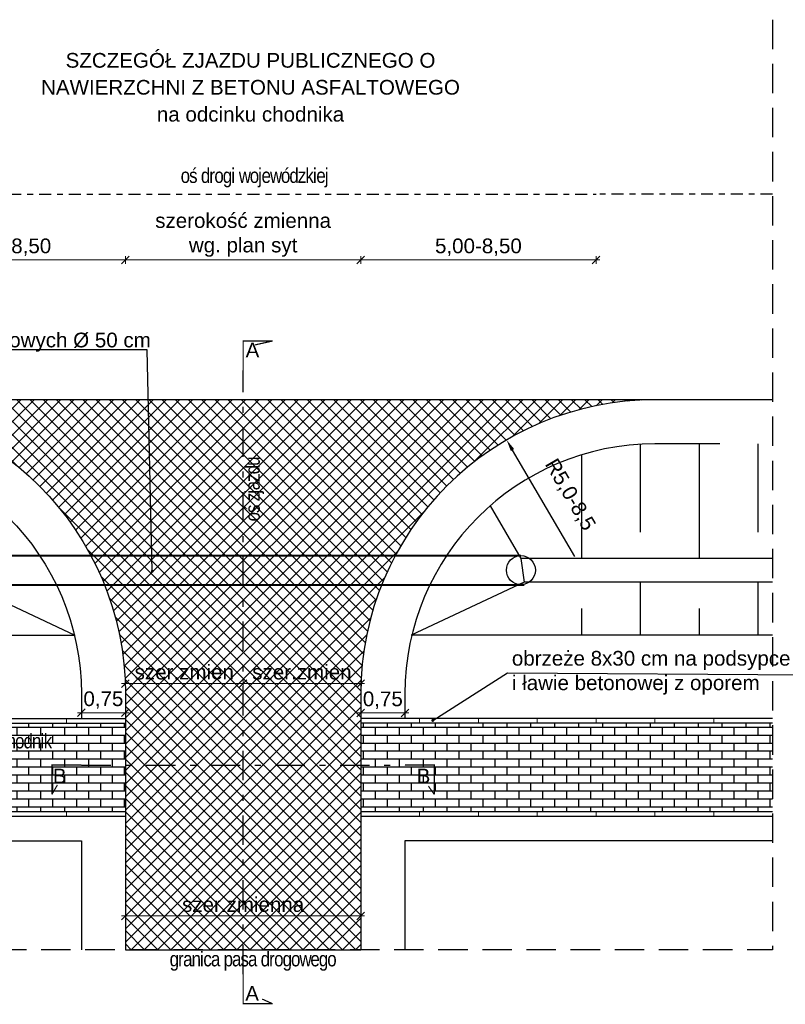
# Model space of a CAD drawing. Header units: metres. Extents: x -854 to 2789, y -128 to 3826.
# Tile 17 of 21: x 393 to 406, y 42 to 59. Entities that reach past the tile are written whole.
import ezdxf

# ---------------------------------------------------------------- set-up
doc = ezdxf.new("R2010")
doc.units = ezdxf.units.M
for name, pattern in [('CIĄGŁA', [0]), ('DASHDOT', [1, 0.5, -0.25, 0, -0.25]), ('DASHDOTX2', [50.8, 25.4, -12.7, 0, -12.7]), ('DASHED', [0.75, 0.5, -0.25]), ('HIDDEN', [0.375, 0.25, -0.125])]:
    doc.linetypes.add(name, pattern=pattern)
for name, color, linetype, lineweight in [('A opisy', 7, 'CIĄGŁA', 13), ('D_3_OPIS', 7, 'Continuous', 0), ('D_3_WYMIAROWANIE', 7, 'Continuous', 0), ('opis warstw', 7, 'Continuous', 0), ('T.M.wymiary', 7, 'Continuous', 0)]:
    doc.layers.add(name, color=color, linetype=linetype, lineweight=lineweight)
doc.styles.add('opisy', font='arial.ttf', dxfattribs={"height": 0.175})
doc.styles.add('Style-Arial', font='arial.ttf')
doc.styles.add('wym 1do50', font='arial.ttf', dxfattribs={"height": 0.175})
doc.styles.add('WYMIARY', font='geniso.shx', dxfattribs={"width": 0.8})
doc.dimstyles.new('Podstawowy_0_5', dxfattribs={"dimtxt": 0.1, "dimasz": 0.05, "dimexe": 0.1, "dimexo": 0.25, "dimgap": 0.1, "dimtad": 1, "dimzin": 0, "dimdsep": 46, "dimtxsty": 'WYMIARY', "dimblk": 'ARCHTICK', "dimcen": 0.09, "dimclrt": 2, "dimadec": 0, "dimazin": 0, "dimtfac": 1, "dimtofl": 0, "dimtmove": 0, "dimatfit": 3, "dimldrblk": 'ARCHTICK', "dimfxl": 0.7, "dimfxlon": 1, "dimtolj": 1, "dimtzin": 0, "dimarcsym": 0})
doc.dimstyles.new('wym_500', dxfattribs={"dimtxt": 1.5, "dimasz": 1.5, "dimexe": 0.5, "dimexo": 1, "dimgap": 0.5, "dimtad": 1, "dimrnd": 0.01, "dimzin": 1, "dimtxsty": 'Style-Arial', "dimblk": 'OBLIQUE', "dimcen": 1.5, "dimadec": 0, "dimazin": 0, "dimtfac": 1, "dimtmove": 1, "dimatfit": 3, "dimfxl": 1, "dimarcsym": 0})
doc.dimstyles.new('Wymiar_1 50', dxfattribs={"dimtxt": 0.175, "dimasz": 0.013125, "dimexe": 0.0175, "dimexo": 2.275, "dimgap": 0.065625, "dimtad": 1, "dimzin": 0, "dimtxsty": 'wym 1do50', "dimblk": 'znacznik wymiaru', "dimcen": 0.3, "dimse1": 1, "dimse2": 1, "dimadec": 0, "dimazin": 0, "dimtfac": 1, "dimtmove": 1, "dimatfit": 2, "dimfxl": 1, "dimtzin": 0, "dimlwd": -1, "dimlwe": 0, "dimarcsym": 0})

# ---------------------------------------------------------------- blocks, each defined once
blk = doc.blocks.new('znacznik wymiaru')
at = {"color": 7}
for p, q in [((-5, -5), (5, 5)), ((-5, 0), (0, 0)), ((0, 5), (0, -5)), ((5, 0), (0, 0))]:
    blk.add_line(p, q, dxfattribs=at)
blk = doc.blocks.new('*D145')
at = {"layer": 'D_3_WYMIAROWANIE', "color": 0, "linetype": 'Continuous', "transparency": 16777216}
blk.add_line((408.5316193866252, 52.33085841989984), (408.5316193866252, 46.85710841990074), dxfattribs=at)
at = {"layer": 'Defpoints', "color": 0, "linetype": 'Continuous', "transparency": 16777216}
for p in [(405.401248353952, 52.34398341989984), (405.401248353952, 46.84398341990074), (408.5316193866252, 46.84398341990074)]:
    blk.add_point(p, dxfattribs=at)
at = {"layer": 'D_3_WYMIAROWANIE', "color": 0, "linetype": 'Continuous', "transparency": 16777216, "xscale": 0.013125, "yscale": 0.013125, "zscale": 0.013125}
for p, rotation in [((408.5316193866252, 52.34398341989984), 90), ((408.5316193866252, 46.84398341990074), 270)]:
    blk.add_blockref('znacznik wymiaru', p, dxfattribs=dict(at, rotation=rotation))
at = {"layer": 'D_3_WYMIAROWANIE', "color": 0, "linetype": 'Continuous', "transparency": 16777216, "insert": (408.3389481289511, 49.59398341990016), "char_height": 0.175, "attachment_point": 5, "rotation": 90, "style": 'wym 1do50'}
blk.add_mtext('{\\H1.42857x;szer.zmienna}', dxfattribs=at)
blk = doc.blocks.new('*D146')
at = {"layer": 'D_3_WYMIAROWANIE', "color": 0, "linetype": 'Continuous', "transparency": 16777216}
blk.add_line((394.3881233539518, 54.72287654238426), (390.4143733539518, 54.72287654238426), dxfattribs=at)
at = {"layer": 'Defpoints', "color": 0, "linetype": 'Continuous', "transparency": 16777216}
for p in [(390.4012483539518, 54.72287654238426), (390.4012483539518, 52.34398341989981), (394.4012483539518, 48.34398341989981)]:
    blk.add_point(p, dxfattribs=at)
at = {"layer": 'D_3_WYMIAROWANIE', "color": 0, "linetype": 'Continuous', "transparency": 16777216, "xscale": 0.013125, "yscale": 0.013125, "zscale": 0.013125, "rotation": 180}
blk.add_blockref('znacznik wymiaru', (390.4012483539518, 54.72287654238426), dxfattribs=at)
at = {"layer": 'D_3_WYMIAROWANIE', "color": 0, "linetype": 'Continuous', "transparency": 16777216, "xscale": 0.013125, "yscale": 0.013125, "zscale": 0.013125}
blk.add_blockref('znacznik wymiaru', (394.4012483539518, 54.72287654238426), dxfattribs=at)
at = {"layer": 'D_3_WYMIAROWANIE', "color": 0, "linetype": 'Continuous', "transparency": 16777216, "insert": (392.4012483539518, 54.93874013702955), "char_height": 0.175, "attachment_point": 5, "style": 'wym 1do50'}
blk.add_mtext('{\\H1.42857x;5,00-8,50}', dxfattribs=at)
blk = doc.blocks.new('*D147')
at = {"layer": 'D_3_WYMIAROWANIE', "color": 0, "linetype": 'Continuous', "transparency": 16777216}
blk.add_line((398.4143733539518, 54.72287654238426), (402.3881233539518, 54.72287654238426), dxfattribs=at)
at = {"layer": 'Defpoints', "color": 0, "linetype": 'Continuous', "transparency": 16777216}
for p in [(402.4012483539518, 54.72287654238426), (402.4012483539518, 52.34398341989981), (398.4012483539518, 48.34398341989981)]:
    blk.add_point(p, dxfattribs=at)
at = {"layer": 'D_3_WYMIAROWANIE', "color": 0, "linetype": 'Continuous', "transparency": 16777216, "xscale": 0.013125, "yscale": 0.013125, "zscale": 0.013125, "rotation": 180}
blk.add_blockref('znacznik wymiaru', (398.4012483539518, 54.72287654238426), dxfattribs=at)
at = {"layer": 'D_3_WYMIAROWANIE', "color": 0, "linetype": 'Continuous', "transparency": 16777216, "xscale": 0.013125, "yscale": 0.013125, "zscale": 0.013125}
blk.add_blockref('znacznik wymiaru', (402.4012483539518, 54.72287654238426), dxfattribs=at)
at = {"layer": 'D_3_WYMIAROWANIE', "color": 0, "linetype": 'Continuous', "transparency": 16777216, "insert": (400.4012483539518, 54.93874013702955), "char_height": 0.175, "attachment_point": 5, "style": 'wym 1do50'}
blk.add_mtext('{\\H1.42857x;5,00-8,50}', dxfattribs=at)
blk = doc.blocks.new('*D148')
at = {"layer": 'D_3_WYMIAROWANIE', "color": 0, "linetype": 'Continuous', "transparency": 16777216}
blk.add_line((394.4143733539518, 54.72287654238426), (398.3881233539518, 54.72287654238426), dxfattribs=at)
at = {"layer": 'Defpoints', "color": 0, "linetype": 'Continuous', "transparency": 16777216}
for p in [(398.4012483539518, 54.72287654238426), (394.4012483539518, 48.34398341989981), (398.4012483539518, 48.34398341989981)]:
    blk.add_point(p, dxfattribs=at)
at = {"layer": 'D_3_WYMIAROWANIE', "color": 0, "linetype": 'Continuous', "transparency": 16777216, "xscale": 0.013125, "yscale": 0.013125, "zscale": 0.013125, "rotation": 180}
blk.add_blockref('znacznik wymiaru', (394.4012483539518, 54.72287654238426), dxfattribs=at)
at = {"layer": 'D_3_WYMIAROWANIE', "color": 0, "linetype": 'Continuous', "transparency": 16777216, "xscale": 0.013125, "yscale": 0.013125, "zscale": 0.013125}
blk.add_blockref('znacznik wymiaru', (398.4012483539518, 54.72287654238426), dxfattribs=at)
at = {"layer": 'D_3_WYMIAROWANIE', "color": 0, "linetype": 'Continuous', "transparency": 16777216, "insert": (396.4012483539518, 55.14676633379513), "char_height": 0.175, "attachment_point": 5, "style": 'wym 1do50'}
blk.add_mtext('{\\H1.42857x;szerokość zmienna\\Pwg. plan syt}', dxfattribs=at)
blk = doc.blocks.new('*D149')
at = {"layer": 'D_3_WYMIAROWANIE', "color": 0, "linetype": 'Continuous', "transparency": 16777216}
blk.add_line((394.4143733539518, 47.51871899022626), (396.3881233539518, 47.51871899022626), dxfattribs=at)
at = {"layer": 'Defpoints', "color": 0, "linetype": 'Continuous', "transparency": 16777216}
for p in [(394.4012483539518, 47.51871899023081), (396.4012483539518, 47.51871899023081), (396.4012483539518, 47.51871899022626)]:
    blk.add_point(p, dxfattribs=at)
at = {"layer": 'D_3_WYMIAROWANIE', "color": 0, "linetype": 'Continuous', "transparency": 16777216, "xscale": 0.013125, "yscale": 0.013125, "zscale": 0.013125, "rotation": 180}
blk.add_blockref('znacznik wymiaru', (394.4012483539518, 47.51871899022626), dxfattribs=at)
at = {"layer": 'D_3_WYMIAROWANIE', "color": 0, "linetype": 'Continuous', "transparency": 16777216, "xscale": 0.013125, "yscale": 0.013125, "zscale": 0.013125}
blk.add_blockref('znacznik wymiaru', (396.4012483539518, 47.51871899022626), dxfattribs=at)
at = {"layer": 'D_3_WYMIAROWANIE', "color": 0, "linetype": 'Continuous', "transparency": 16777216, "insert": (395.4012483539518, 47.7113902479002), "char_height": 0.175, "attachment_point": 5, "style": 'wym 1do50'}
blk.add_mtext('{\\H1.42857x;szer.zmien}', dxfattribs=at)
blk = doc.blocks.new('_ARCHTICK')
at = {"color": 0, "linetype": 'ByBlock', "const_width": 0.15}
blk.add_lwpolyline([(-0.5, -0.5), (0.5, 0.5)], dxfattribs=at)
blk = doc.blocks.new('*D150')
at = {"layer": 'D_3_WYMIAROWANIE', "color": 0, "linetype": 'Continuous', "transparency": 16777216}
blk.add_line((396.4143733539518, 47.51871899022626), (398.3881233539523, 47.51871899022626), dxfattribs=at)
at = {"layer": 'Defpoints', "color": 0, "linetype": 'Continuous', "transparency": 16777216}
for p in [(396.4012483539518, 47.51871899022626), (398.4012483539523, 47.51871899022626), (398.4012483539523, 47.51871899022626)]:
    blk.add_point(p, dxfattribs=at)
at = {"layer": 'D_3_WYMIAROWANIE', "color": 0, "linetype": 'Continuous', "transparency": 16777216, "xscale": 0.013125, "yscale": 0.013125, "zscale": 0.013125, "rotation": 180}
blk.add_blockref('znacznik wymiaru', (396.4012483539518, 47.51871899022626), dxfattribs=at)
at = {"layer": 'D_3_WYMIAROWANIE', "color": 0, "linetype": 'Continuous', "transparency": 16777216, "xscale": 0.013125, "yscale": 0.013125, "zscale": 0.013125}
blk.add_blockref('znacznik wymiaru', (398.4012483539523, 47.51871899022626), dxfattribs=at)
at = {"layer": 'D_3_WYMIAROWANIE', "color": 0, "linetype": 'Continuous', "transparency": 16777216, "insert": (397.401248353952, 47.7113902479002), "char_height": 0.175, "attachment_point": 5, "style": 'wym 1do50'}
blk.add_mtext('{\\H1.42857x;szer.zmien}', dxfattribs=at)
blk = doc.blocks.new('*D161')
at = {"layer": 'Defpoints', "color": 0, "transparency": 16777216}
for p in [(400.88059724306, 51.6621216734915), (403.4012483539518, 47.34398341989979)]:
    blk.add_point(p, dxfattribs=at)
at = {"layer": 'T.M.wymiary', "color": 0, "lineweight": -2, "transparency": 16777216}
blk.add_line((402.0391338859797, 49.67742757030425), (400.9814232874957, 51.48939614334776), dxfattribs=at)
at = {"layer": 'T.M.wymiary', "color": 0, "transparency": 16777216}
blk.add_solid([(401.010210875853, 51.50620048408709), (400.9526356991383, 51.47259180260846), (400.88059724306, 51.6621216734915)], dxfattribs=at)
at = {"layer": 'T.M.wymiary', "color": 0, "transparency": 16777216, "insert": (401.9495302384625, 50.72402805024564), "char_height": 0.25, "width": 0.6935538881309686, "attachment_point": 5, "rotation": 300.2736315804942, "style": 'Style-Arial'}
blk.add_mtext('R5,0-8,5', dxfattribs=at)
blk = doc.blocks.new('*D151')
at = {"layer": 'D_3_WYMIAROWANIE', "color": 0, "linetype": 'Continuous', "transparency": 16777216}
blk.add_line((394.4143733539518, 43.56550428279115), (398.3881233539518, 43.56550428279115), dxfattribs=at)
at = {"layer": 'Defpoints', "color": 0, "linetype": 'Continuous', "transparency": 16777216}
for p in [(394.4012483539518, 43.81478107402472), (398.4012483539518, 43.79290911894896), (398.4012483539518, 43.56550428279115)]:
    blk.add_point(p, dxfattribs=at)
at = {"layer": 'D_3_WYMIAROWANIE', "color": 0, "linetype": 'Continuous', "transparency": 16777216, "xscale": 0.013125, "yscale": 0.013125, "zscale": 0.013125, "rotation": 180}
blk.add_blockref('znacznik wymiaru', (394.4012483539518, 43.56550428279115), dxfattribs=at)
at = {"layer": 'D_3_WYMIAROWANIE', "color": 0, "linetype": 'Continuous', "transparency": 16777216, "xscale": 0.013125, "yscale": 0.013125, "zscale": 0.013125}
blk.add_blockref('znacznik wymiaru', (398.4012483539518, 43.56550428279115), dxfattribs=at)
at = {"layer": 'D_3_WYMIAROWANIE', "color": 0, "linetype": 'Continuous', "transparency": 16777216, "insert": (396.4012483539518, 43.7581755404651), "char_height": 0.175, "attachment_point": 5, "style": 'wym 1do50'}
blk.add_mtext('{\\H1.42857x;szer.zmienna}', dxfattribs=at)
blk = doc.blocks.new('*D153')
at = {"layer": 'D_3_WYMIAROWANIE', "color": 0, "linetype": 'Continuous', "transparency": 16777216}
blk.add_line((408.5316193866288, 43.79804591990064), (408.5316193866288, 43.00435711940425), dxfattribs=at)
at = {"layer": 'Defpoints', "color": 0, "linetype": 'Continuous', "transparency": 16777216}
for p in [(408.5316193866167, 43.81117091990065), (405.401248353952, 42.99123211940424), (408.5316193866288, 42.99123211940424)]:
    blk.add_point(p, dxfattribs=at)
at = {"layer": 'D_3_WYMIAROWANIE', "color": 0, "linetype": 'Continuous', "transparency": 16777216, "xscale": 0.013125, "yscale": 0.013125, "zscale": 0.013125}
for p, rotation in [((408.5316193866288, 43.81117091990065), 90), ((408.5316193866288, 42.99123211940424), 270)]:
    blk.add_blockref('znacznik wymiaru', p, dxfattribs=dict(at, rotation=rotation))
at = {"layer": 'D_3_WYMIAROWANIE', "color": 0, "linetype": 'Continuous', "transparency": 16777216, "insert": (408.3389481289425, 43.56117091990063), "char_height": 0.175, "attachment_point": 5, "rotation": 90, "style": 'wym 1do50'}
blk.add_mtext('{\\H1.42857x;szer.zmien}', dxfattribs=at)
blk = doc.blocks.new('*D154')
at = {"layer": 'D_3_WYMIAROWANIE', "color": 0, "linetype": 'Continuous', "transparency": 16777216}
blk.add_line((394.3881233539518, 47.02120879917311), (393.6643733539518, 47.02120879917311), dxfattribs=at)
at = {"layer": 'Defpoints', "color": 0, "linetype": 'Continuous', "transparency": 16777216}
for p in [(393.6512483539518, 47.94772574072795), (393.6512483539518, 47.02120879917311), (394.4012483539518, 47.02120879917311)]:
    blk.add_point(p, dxfattribs=at)
at = {"layer": 'D_3_WYMIAROWANIE', "color": 0, "linetype": 'Continuous', "transparency": 16777216, "xscale": 0.013125, "yscale": 0.013125, "zscale": 0.013125, "rotation": 180}
blk.add_blockref('znacznik wymiaru', (393.6512483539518, 47.02120879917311), dxfattribs=at)
at = {"layer": 'D_3_WYMIAROWANIE', "color": 0, "linetype": 'Continuous', "transparency": 16777216, "xscale": 0.013125, "yscale": 0.013125, "zscale": 0.013125}
blk.add_blockref('znacznik wymiaru', (394.4012483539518, 47.02120879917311), dxfattribs=at)
at = {"layer": 'D_3_WYMIAROWANIE', "color": 0, "linetype": 'Continuous', "transparency": 16777216, "insert": (394.0262483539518, 47.2370723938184), "char_height": 0.175, "attachment_point": 5, "style": 'wym 1do50'}
blk.add_mtext('{\\H1.42857x;0,75}', dxfattribs=at)
blk = doc.blocks.new('*D155')
at = {"layer": 'D_3_WYMIAROWANIE', "color": 0, "linetype": 'Continuous', "transparency": 16777216}
blk.add_line((399.1381233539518, 47.01894413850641), (398.4143733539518, 47.01894413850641), dxfattribs=at)
at = {"layer": 'Defpoints', "color": 0, "linetype": 'Continuous', "transparency": 16777216}
for p in [(398.4012483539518, 47.94546108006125), (398.4012483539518, 47.01894413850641), (399.1512483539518, 47.01894413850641)]:
    blk.add_point(p, dxfattribs=at)
at = {"layer": 'D_3_WYMIAROWANIE', "color": 0, "linetype": 'Continuous', "transparency": 16777216, "xscale": 0.013125, "yscale": 0.013125, "zscale": 0.013125, "rotation": 180}
blk.add_blockref('znacznik wymiaru', (398.4012483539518, 47.01894413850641), dxfattribs=at)
at = {"layer": 'D_3_WYMIAROWANIE', "color": 0, "linetype": 'Continuous', "transparency": 16777216, "xscale": 0.013125, "yscale": 0.013125, "zscale": 0.013125}
blk.add_blockref('znacznik wymiaru', (399.1512483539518, 47.01894413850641), dxfattribs=at)
at = {"layer": 'D_3_WYMIAROWANIE', "color": 0, "linetype": 'Continuous', "transparency": 16777216, "insert": (398.7762483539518, 47.2348077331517), "char_height": 0.175, "attachment_point": 5, "style": 'wym 1do50'}
blk.add_mtext('{\\H1.42857x;0,75}', dxfattribs=at)

msp = doc.modelspace()

# ---------------------------------------------------------------- hatches: boundary and pattern name
at = {"lineweight": 13}
h = msp.add_hatch(dxfattribs=at)
h.set_pattern_fill('ANSI37', color=253, scale=0.05)
h.set_pattern_definition([(45, (-2949.972650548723, -5472.231419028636), (-0.1122532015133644, 0.1122532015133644), []), (135, (-2949.972650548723, -5472.231419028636), (-0.1122532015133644, -0.1122532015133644), [])])
edge = h.paths.add_edge_path()
edge.add_line((403.4012483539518, 52.34398341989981), (389.4012483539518, 52.34398341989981))
edge.add_arc((389.4012483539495, 47.34398341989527), 5.000000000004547, 39.614493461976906, 89.99999999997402, ccw=False)
edge.add_line((393.2530082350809, 50.53207780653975), (398.9616537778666, 49.6439834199))
edge.add_arc((403.4012483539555, 47.34398341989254), 5.000000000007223, 90.00000000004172, 152.6128924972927, ccw=False)
edge = h.paths.add_edge_path()
edge.add_arc((403.4583663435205, 47.32425813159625), 5.060330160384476, 157.705484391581, 182.0415992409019, ccw=False)
edge.add_line((398.7763159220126, 49.24398341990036), (394.026180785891, 49.24398341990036))
edge.add_arc((389.3346057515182, 47.32452317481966), 5.069043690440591, -1.763582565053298, 22.250902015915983, ccw=False)
edge.add_line((394.4012483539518, 47.16852101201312), (394.4012483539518, 42.99123211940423))
edge.add_line((394.4012483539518, 42.99123211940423), (398.4012483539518, 42.99123211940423))
edge.add_line((398.4012483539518, 42.99123211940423), (398.4012483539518, 47.1439834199))
edge = h.paths.add_edge_path()
edge.add_line((398.9616537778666, 49.6439834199), (393.2530082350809, 50.53207780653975))
edge.add_arc((389.4012483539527, 47.34398341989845), 5.000000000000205, 22.33368265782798, 39.61449346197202, ccw=False)
edge.add_line((394.026180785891, 49.24398341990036), (398.7763159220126, 49.24398341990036))
edge.add_arc((403.4012483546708, 47.3439834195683), 5.000000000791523, 152.6128924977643, 157.6663173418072, ccw=False)
at = {"true_color": 0x939598}
h = msp.add_hatch(dxfattribs=at)
h.set_pattern_fill('AR-BRSTD', color=252, scale=0.002)
h.set_pattern_definition([(0, (-2164.308203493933, -3805.833707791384), (0, 0.1354836), []), (90, (-2164.308203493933, -3805.833707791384), (-0.2032, 0.1354836), [0.1354836, -0.1354836])])
h.paths.add_polyline_path([(387.4012483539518, 46.84398341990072), (387.4012483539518, 45.34398341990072), (394.4012483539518, 45.34398341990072), (394.4012483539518, 46.84398341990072)])
h.paths.add_polyline_path([(405.4012483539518, 45.34398341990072), (405.4012483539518, 46.84398341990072), (398.4012483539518, 46.84398341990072), (398.4012483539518, 45.34398341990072)])
h.paths.add_polyline_path([(389.5854370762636, 46.71266604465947), (389.5854370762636, 48.4886022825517), (389.1077601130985, 48.4886022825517), (389.1077601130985, 46.71266604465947)], flags=9)
h.paths.add_polyline_path([(389.5400755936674, 45.69970512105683), (389.5400755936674, 46.46694523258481), (389.0623986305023, 46.46694523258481), (389.0623986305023, 45.69970512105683)], flags=24)
h.paths.add_polyline_path([(389.5400755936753, 44.71147182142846), (389.5400755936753, 45.47871193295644), (389.0623986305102, 45.47871193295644), (389.0623986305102, 44.71147182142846)], flags=9)
h.paths.add_polyline_path([(390.5815690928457, 46.27804510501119), (393.208444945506, 46.27804510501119), (393.208444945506, 46.79850895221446), (390.5815690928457, 46.79850895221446)], flags=24)
h.paths.add_polyline_path([(393.1225884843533, 45.68450865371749), (393.4805352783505, 45.68450865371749), (393.4805352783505, 46.19968600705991), (393.1225884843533, 46.19968600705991)], flags=24)
h.paths.add_polyline_path([(399.3069013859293, 45.68450865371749), (399.6648481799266, 45.68450865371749), (399.6648481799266, 46.19968600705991), (399.3069013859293, 46.19968600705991)], flags=24)

# ---------------------------------------------------------------- linework, layer by layer
at = {"linetype": 'DASHDOTX2', "ltscale": 0.008}
msp.add_line((405.4012483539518, 55.84398341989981), (402.4012483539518, 55.84398341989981), dxfattribs=at)
for p, q in [((405.4012483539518, 52.34398341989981), (402.4012483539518, 52.34398341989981)), ((405.4012483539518, 49.6439834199), (401.1250901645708, 49.6439834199)), ((405.4012483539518, 49.24398341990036), (401.1794069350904, 49.24398341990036)), ((387.4012483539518, 48.34398341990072), (393.5426148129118, 48.34398341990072)), ((405.4012483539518, 48.34398341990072), (399.2598818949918, 48.34398341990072)), ((387.4012483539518, 46.92398341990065), (394.4012483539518, 46.92398341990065)), ((405.4012483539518, 46.92398341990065), (398.4012483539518, 46.92398341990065)), ((387.4012483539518, 46.84398341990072), (394.4012483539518, 46.84398341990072)), ((405.4012483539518, 46.84398341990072), (398.4012483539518, 46.84398341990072)), ((387.4012483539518, 45.34398341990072), (394.4012483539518, 45.34398341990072)), ((387.4012483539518, 45.2639834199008), (394.4012483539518, 45.2639834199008)), ((398.4012483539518, 45.34398341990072), (405.4012483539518, 45.34398341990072)), ((398.4012483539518, 45.2639834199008), (405.4012483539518, 45.2639834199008))]:
    msp.add_line(p, q)
at = {"linetype": 'HIDDEN', "ltscale": 2, "flags": 128}
msp.add_lwpolyline([(405.4012483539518, 58.80873828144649), (405.4012483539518, 42.99123211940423), (387.4012483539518, 42.99123211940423), (387.4012483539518, 58.42894241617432)], dxfattribs=at)
at = {"linetype": 'DASHDOTX2', "ltscale": 0.008, "flags": 128}
msp.add_lwpolyline([(390.4012483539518, 55.84398341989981), (402.4012483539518, 55.84398341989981)], dxfattribs=at)
at = {"const_width": 0.02, "flags": 128}
for points in [[(396.4012483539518, 52.84398341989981), (396.4012483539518, 53.34398341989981), (396.9012483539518, 53.34398341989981)], [(396.9012483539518, 53.34398341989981), (396.6027086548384, 53.27770830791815)], [(393.6512483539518, 46.13202648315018), (393.1512483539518, 46.13202648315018), (393.1512483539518, 45.63202648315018)], [(399.1512483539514, 46.13202648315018), (399.6512483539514, 46.13202648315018), (399.6512483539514, 45.63202648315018)], [(393.1512483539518, 45.63202648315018), (393.2443234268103, 45.79417414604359)], [(399.6512483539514, 45.63202648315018), (399.5505971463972, 45.77511673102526)], [(396.4012483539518, 42.57312230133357), (396.4012483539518, 42.07312230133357), (396.9012483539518, 42.07312230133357)], [(396.9012483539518, 42.07312230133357), (396.7241697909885, 42.15288173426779)]]:
    msp.add_lwpolyline(points, dxfattribs=at)
at = {"linetype": 'DASHDOT', "flags": 128}
for points in [[(396.4012483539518, 42.57312230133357), (396.4012483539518, 44.97330897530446), (396.4012483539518, 48.34398341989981), (396.4012483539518, 52.84398341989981)], [(393.6512483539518, 46.13202648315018), (399.1512483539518, 46.13202648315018)]]:
    msp.add_lwpolyline(points, dxfattribs=at)
at = {"flags": 128}
for points in [[(388.7046401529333, 52.34398341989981), (389.4012483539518, 52.34398341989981, -0.4142135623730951), (394.4012483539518, 47.34398341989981), (394.4012483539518, 42.99123211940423)], [(404.5076711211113, 52.34398341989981), (403.4012483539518, 52.34398341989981, 0.4142135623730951), (398.4012483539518, 47.34398341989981), (398.4012483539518, 42.99123211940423)], [(388.7046401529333, 51.59398341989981), (389.4012483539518, 51.59398341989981, -0.4142135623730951), (393.6512483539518, 47.34398341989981), (393.6512483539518, 46.92398341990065)], [(404.5076711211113, 51.59398341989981), (403.4012483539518, 51.59398341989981, 0.4142135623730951), (399.1512483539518, 47.34398341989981), (399.1512483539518, 46.92398341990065)]]:
    msp.add_lwpolyline(points, format="xyb", dxfattribs=at)
for points in [[(402.4012483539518, 52.34398341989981), (390.4012483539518, 52.34398341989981)], [(403.1512483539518, 51.58662410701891), (403.1512483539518, 50.09398341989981)], [(404.1512483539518, 51.59398341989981), (404.1512483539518, 49.6439834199)], [(405.1512483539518, 51.59398341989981), (405.1512483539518, 50.09398341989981)], [(402.1512483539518, 51.40600262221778), (402.1512483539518, 49.6439834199)], [(392.2304276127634, 50.51545700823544), (391.6774065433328, 49.6439834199), (391.6230897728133, 49.24398341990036), (393.5426148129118, 48.34398341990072)], [(400.6011284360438, 50.54114285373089), (401.1250901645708, 49.6439834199), (401.1794069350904, 49.24398341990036), (399.2598818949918, 48.34398341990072)], [(403.1512483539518, 49.24398341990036), (403.1512483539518, 48.34398341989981)], [(405.1512483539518, 49.24398341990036), (405.1512483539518, 48.34398341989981)], [(402.1512483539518, 48.79398341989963), (402.1512483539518, 48.34398341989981)], [(404.1512483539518, 48.79398341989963), (404.1512483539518, 48.34398341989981)], [(387.4012483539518, 44.84398341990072), (393.6512483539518, 44.84398341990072), (393.6512483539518, 42.99123211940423)], [(405.4012483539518, 44.84398341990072), (399.1512483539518, 44.84398341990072), (399.1512483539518, 42.99123211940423)], [(394.4012483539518, 42.99123211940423), (398.4012483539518, 42.99123211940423)]]:
    msp.add_lwpolyline(points, dxfattribs=at)
at = {"linetype": 'DASHED', "const_width": 0.03, "flags": 128}
for points in [[(391.6774065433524, 49.69398341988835), (392.7936768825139, 49.69398341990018), (400.0088198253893, 49.69398341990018), (401.1250901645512, 49.69398341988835)], [(401.1794069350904, 49.19398341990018), (399.6794069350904, 49.19398341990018), (393.1230897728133, 49.19398341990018), (391.6230897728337, 49.19398341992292)]]:
    msp.add_lwpolyline(points, dxfattribs=at)
msp.add_circle((401.1234928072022, 49.44733495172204), 0.2466536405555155)
at = {"layer": 'D_3_WYMIAROWANIE', "flags": 128}
for points in [[(393.4012483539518, 46.92398341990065), (393.4012483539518, 46.84398341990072)], [(399.4012483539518, 46.84398341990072), (399.4012483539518, 46.92398341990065)], [(400.4012483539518, 46.84398341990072), (400.4012483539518, 46.92398341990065)], [(401.4012483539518, 46.84398341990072), (401.4012483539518, 46.92398341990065)], [(402.4012483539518, 46.84398341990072), (402.4012483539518, 46.92398341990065)], [(403.4012483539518, 46.84398341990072), (403.4012483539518, 46.92398341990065)], [(404.4012483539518, 46.84398341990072), (404.4012483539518, 46.92398341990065)], [(393.4012483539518, 45.34398341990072), (393.4012483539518, 45.2639834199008)], [(399.4012483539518, 45.2639834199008), (399.4012483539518, 45.34398341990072)], [(400.4012483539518, 45.2639834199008), (400.4012483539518, 45.34398341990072)], [(401.4012483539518, 45.2639834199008), (401.4012483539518, 45.34398341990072)], [(402.4012483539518, 45.2639834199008), (402.4012483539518, 45.34398341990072)], [(403.4012483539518, 45.2639834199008), (403.4012483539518, 45.34398341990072)], [(404.4012483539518, 45.2639834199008), (404.4012483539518, 45.34398341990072)]]:
    msp.add_lwpolyline(points, dxfattribs=at)

# ---------------------------------------------------------------- texts
at = {"layer": 'D_3_OPIS', "linetype": 'Continuous', "insert": (396.5269769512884, 57.65737282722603), "char_height": 0.25, "width": 9.180349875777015, "attachment_point": 5, "line_spacing_factor": 1.1, "style": 'opisy'}
msp.add_mtext('{\\Farial|c238;SZCZEGÓŁ ZJAZDU PUBLICZNEGO O \\PNAWIERZCHNI Z BETONU ASFALTOWEGO \\Pna odcinku chodnika}', dxfattribs=at)
at = {"layer": 'opis warstw', "linetype": 'Continuous', "lineweight": 0, "char_height": 0.25, "attachment_point": 7, "style": 'opisy'}
for s, insert, width in [('{\\fArial Narrow|b0|i0|c238|p34;\\T0.9;oś drogi wojewódzkiej}', (395.339804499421, 55.95725080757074), 3.81564053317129), ('{\\fArial Narrow|b0|i0|c238|p34;\\T0.9;projektowany chodnik}', (390.6626570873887, 46.34054510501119), 4.36663583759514), ('{\\fArial Narrow|b0|i0|c238|p34;\\T0.9;granica pasa drogowego}', (395.1526202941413, 42.6331644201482), 3.81564053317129)]:
    msp.add_mtext(s, dxfattribs=dict(at, insert=insert, width=width))
at = {"layer": 'opis warstw', "linetype": 'Continuous', "lineweight": 0, "char_height": 0.25, "style": 'opisy'}
for s, width, gutter_width, heights, insert, attachment_point in [('proj.przepust z rur betonowych %%C 50 cm', 8.245044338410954, 13.60099265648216, [1.637473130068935], (388.6404398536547, 53.48615476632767), 1), ('A', 4.275178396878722, 4.636677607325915, [1.169907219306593], (396.6769336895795, 53.31542571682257), 3), ('obrzeże 8x30 cm na podsypce cem-piask \\Pi ławie betonowej z oporem', 6.82547751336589, 4.636677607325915, [1.169907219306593], (400.9700440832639, 48.07311377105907), 1), ('B', 4.275178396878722, 4.636677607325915, [1.169907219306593], (393.3994472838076, 46.07101956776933), 3), ('B', 4.275178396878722, 4.636677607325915, [1.169907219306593], (399.5837601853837, 46.07101956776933), 3), ('A', 4.275178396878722, 4.636677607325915, [1.169907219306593], (396.670633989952, 42.3729736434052), 3)]:
    msp.add_mtext_dynamic_manual_height_columns(s, width=width, gutter_width=gutter_width, heights=heights, dxfattribs=dict(at, insert=insert, attachment_point=attachment_point))
at = {"layer": 'opis warstw', "linetype": 'Continuous', "lineweight": 0, "insert": (396.7590314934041, 50.27546829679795), "char_height": 0.25, "width": 3.81564053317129, "attachment_point": 7, "rotation": 90, "style": 'opisy'}
msp.add_mtext('{\\fArial Narrow|b0|i0|c238|p34;\\T0.9;oś zjazdu}', dxfattribs=at)

# ---------------------------------------------------------------- dimensions: what is measured, and where the dimension line sits
at = {"layer": 'D_3_WYMIAROWANIE', "linetype": 'Continuous'}
for base, p1, p2, text, picture, middle in [((398.4012483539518, 54.72287654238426), (394.4012483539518, 48.34398341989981), (398.4012483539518, 48.34398341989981), '{\\H1.42857x;szerokość zmienna\\Pwg. plan syt}', '*D148', (396.4012483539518, 55.14676633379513)), ((390.4012483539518, 54.72287654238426), (394.4012483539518, 48.34398341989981), (390.4012483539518, 52.34398341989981), '{\\H1.42857x;5,00-8,50}', '*D146', (392.4012483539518, 54.93874013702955)), ((402.4012483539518, 54.72287654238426), (398.4012483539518, 48.34398341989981), (402.4012483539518, 52.34398341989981), '{\\H1.42857x;5,00-8,50}', '*D147', (400.4012483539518, 54.93874013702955)), ((398.4012483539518, 43.56550428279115), (394.4012483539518, 43.81478107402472), (398.4012483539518, 43.79290911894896), '{\\H1.42857x;szer.zmienna}', '*D151', (396.4012483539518, 43.7581755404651))]:
    dim = msp.add_linear_dim(base=base, p1=p1, p2=p2, text=text, dimstyle='Wymiar_1 50', override={"dimtxt": 0.25}, dxfattribs=at)
    dim.commit()
    dim.dimension.update_dxf_attribs({"geometry": picture, "text_midpoint": middle})
dim = msp.add_linear_dim(base=(408.5316193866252, 46.84398341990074), p1=(405.4012483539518, 52.34398341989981), p2=(405.4012483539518, 46.84398341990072), angle=270, text='{\\H1.42857x;szer.zmienna}', dimstyle='Wymiar_1 50', override={"dimtxt": 0.25}, dxfattribs=at)
dim.commit()
dim.dimension.update_dxf_attribs({"geometry": '*D145', "text_midpoint": (408.3389481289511, 49.59398341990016)})
for base, p1, p2, picture, middle in [((393.6512483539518, 47.02120879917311), (394.4012483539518, 47.02120879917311), (393.6512483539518, 47.94772574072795), '*D154', (394.0262483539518, 47.02120879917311)), ((398.4012483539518, 47.01894413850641), (399.1512483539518, 47.01894413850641), (398.4012483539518, 47.94546108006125), '*D155', (398.7762483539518, 47.01894413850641))]:
    dim = msp.add_linear_dim(base=base, p1=p1, p2=p2, text='{\\H1.42857x;<>}', dimstyle='Wymiar_1 50', override={"dimtxt": 0.25}, dxfattribs=at)
    dim.commit()
    dim.dimension.update_dxf_attribs({"geometry": picture, "text_midpoint": middle, "dimtype": 160})
for base, p1, p2, angle, picture, middle, dimtype in [((396.4012483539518, 47.51871899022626), (394.4012483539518, 47.51871899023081), (396.4012483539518, 47.51871899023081), 0, '*D149', (395.4012483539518, 47.51871899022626), 161), ((408.5316193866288, 42.99123211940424), (408.5316193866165, 43.81117091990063), (405.4012483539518, 42.99123211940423), 90, '*D153', (408.5316193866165, 43.56117091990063), 160)]:
    dim = msp.add_linear_dim(base=base, p1=p1, p2=p2, angle=angle, text='{\\H1.42857x;szer.zmien}', dimstyle='Wymiar_1 50', override={"dimtxt": 0.25}, dxfattribs=at)
    dim.commit()
    dim.dimension.update_dxf_attribs({"geometry": picture, "text_midpoint": middle, "dimtype": dimtype})
dim = msp.add_aligned_dim(p1=(396.4012483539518, 47.51871899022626), p2=(398.4012483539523, 47.51871899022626), distance=0, text='{\\H1.42857x;szer.zmien}', dimstyle='Wymiar_1 50', override={"dimtxt": 0.25}, dxfattribs=at)
dim.commit()
dim.dimension.update_dxf_attribs({"geometry": '*D150', "text_midpoint": (397.401248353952, 47.7113902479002)})
at = {"layer": 'T.M.wymiary'}
dim = msp.add_radius_dim(center=(403.4012483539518, 47.34398341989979), mpoint=(400.88059724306, 51.6621216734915), text='<>-8,5', dimstyle='wym_500', override={"dimtxt": 0.25, "dimasz": 0.2, "dimgap": 0.3, "dimdec": 1, "dimsah": 1}, dxfattribs=at)
dim.commit()
dim.dimension.update_dxf_attribs({"geometry": '*D161', "text_midpoint": (401.5606916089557, 50.49704909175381), "dimtype": 164})

# ---------------------------------------------------------------- leaders
at = {"layer": 'A opisy'}
for points in [[(394.8573787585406, 49.42767805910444), (394.7717164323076, 53.19578267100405), (388.6016424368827, 53.18759419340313)], [(399.6255634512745, 46.89116959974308), (400.8948695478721, 47.70227077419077), (407.3095330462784, 47.65970404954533)]]:
    msp.add_leader(points, dimstyle='Podstawowy_0_5', override={"dimgap": 0.1, "dimtad": 0, "dimldrblk": 'Dot'}, dxfattribs=at)

doc.saveas('drawing.dxf')
